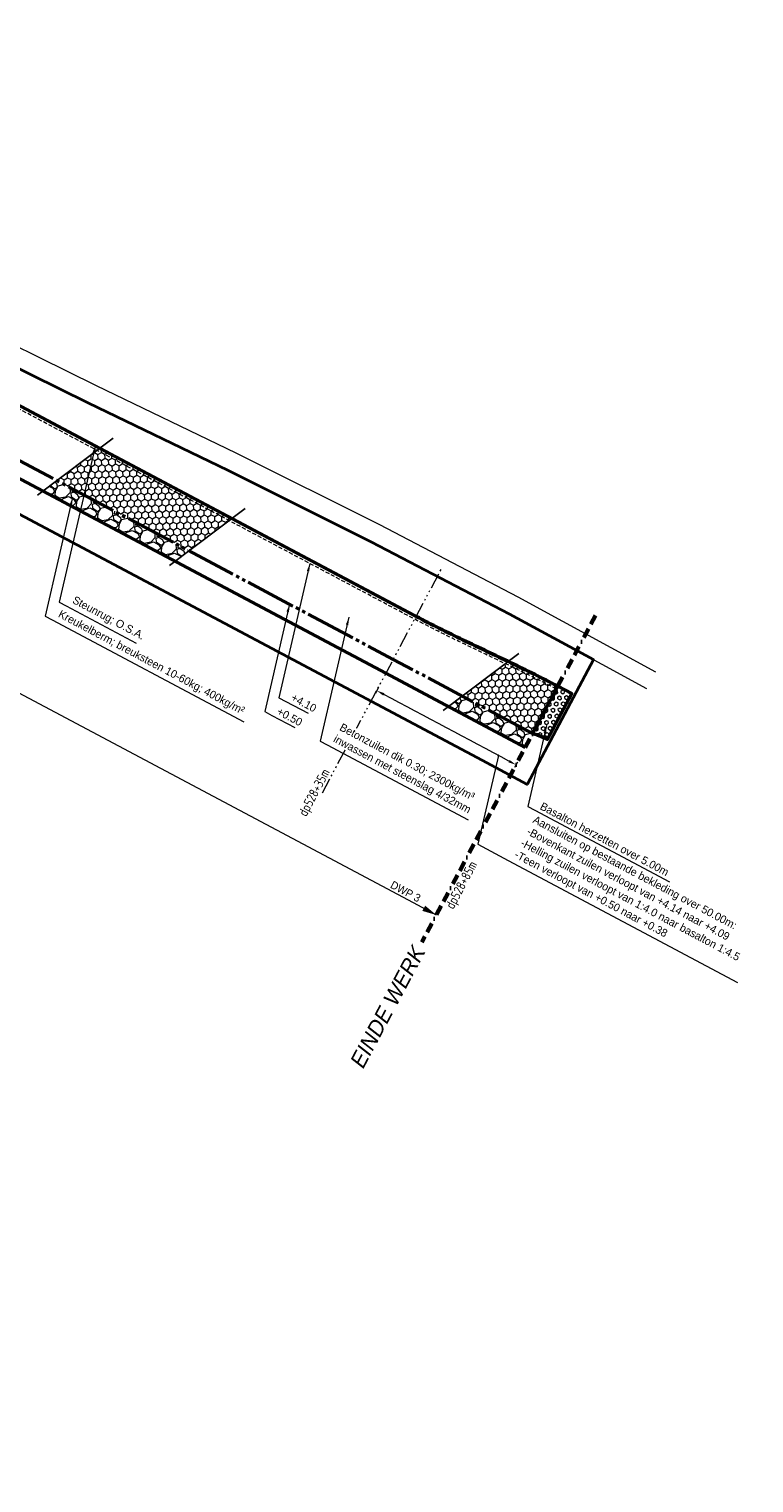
# Model space of a CAD drawing. Header units: metres. Extents: x -128301 to 77274, y 393138 to 412865.
# Tile 11 of 12: x 71364 to 71594, y 407080 to 407540. Entities that reach past the tile are written whole.
import ezdxf
from ezdxf.enums import TextEntityAlignment as Align

# ---------------------------------------------------------------- set-up
doc = ezdxf.new("R2010")
doc.units = ezdxf.units.M
for name, pattern in [('HIDDEN', [0.375, 0.25, -0.125]), ('JIS_09_08', [10.75, 8, -0.55, 0.55, -0.55, 0.55, -0.55]), ('KAVELGRENS', [21.875, 6.25, -3.125, 6.25, -3.125, 0, -3.125]), ('SECTIEGRENS', [10.5, 5, -1, 0.5, -1, 0.5, -1, 0.5, -1])]:
    doc.linetypes.add(name, pattern=pattern)
for name, color, linetype, lineweight in [('maatvoering-leadr', 7, 'Continuous', 30), ('maatvoering-lin', 7, 'Continuous', 30), ('sn-arcering_basalt', 1, 'Continuous', 18), ('sn-arcering_betonzuilen', 1, 'Continuous', 18), ('sn-arcering_kreukelberm', 253, 'Continuous', 0), ('TL-2.5mm Tekst', 7, 'Continuous', 25), ('TM-Beginwerk', 11, 'KAVELGRENS', 60), ('TM-Glooiing', 4, 'Continuous', 50), ('TM-Insteek', 211, 'HIDDEN', 13), ('TM-Invloedsgebied', 1, 'Continuous', 18), ('TM-invloedsgrens', 6, 'SECTIEGRENS', 20), ('TM-Kreukelberm', 43, 'Continuous', 50), ('TM-Maatlijnen', 1, 'Continuous', 13), ('TM-Teenconstructie', 20, 'JIS_09_08', 50), ('TM-Werkgrens', 62, 'PBZ-WERKGRENS', 35)]:
    doc.layers.add(name, color=color, linetype=linetype, lineweight=lineweight)
doc.layers.add('sn-arcering_grijs', color=8, linetype='Continuous')
doc.layers.add('sn-arcrand', color=7, linetype='Continuous', plot=False)
doc.layers.add('TM-Hulplijn-plaatsdwp in situatie', color=213, linetype='Continuous', lineweight=9, plot=False)
doc.styles.add('GM25mm', font='StagCAD.ttf', dxfattribs={"width": 0.96, "height": 2.5})
doc.styles.add('ISO', font='isocp.shx', dxfattribs={"height": 2.5})
doc.styles.add('StagCAD', font='StagCAD.ttf')
doc.linetypes.add('PBZ-WERKGRENS', pattern='A,5.5,-1.05,["O",StagCAD,S=2,R=0,X=0,Y=-1],-3.45', length=10)
doc.dimstyles.new('GM-maatvoering', dxfattribs={"dimtxt": 2.5, "dimasz": 2.5, "dimexe": 1, "dimexo": 0, "dimgap": 1, "dimtad": 1, "dimrnd": 0.001, "dimzin": 1, "dimdsep": 46, "dimtxsty": 'StagCAD', "dimcen": 0.09, "dimclrd": 1, "dimclre": 1, "dimclrt": 7, "dimazin": 0, "dimtfac": 1, "dimtix": 1, "dimtmove": 0, "dimatfit": 3, "dimfxl": 1, "dimfxlon": 1, "dimtvp": 0.83, "dimtolj": 1, "dimtzin": 0, "dimlwd": 15, "dimlwe": 15, "dimarcsym": 0})
pattern_1 = [(200.01279, (71079.81604, 407416.5988), (-86.02084504, -31.93355944), [1.02516, -101.49145]), (156.96974, (71078.85278, 407416.24797), (84.31410137, -36.20041864), [1.75921, -174.16215]), (104.51045, (71077.2338, 407416.9362), (27.92950023, -109.7824003), [1.24044, -122.80417]), (239.27369, (71073.7155, 407416.64936), (78.27552684, 130.98383984), [1.60201, -158.59931]), (264.83365, (71072.89696, 407415.27225), (9.2881764, 98.62359443), [1.5709, -155.51942]), (329.27369, (71072.7555, 407413.70772), (-130.98383984, 78.27552684), [1.60201, -158.59931]), (9.69424, (71074.13263, 407412.8892), (-123.23852163, -20.77475357), [2.11858, -209.73935]), (44.25533, (71076.22095, 407413.24594), (125.7986374, 122.9757213), [2.00016, -198.01577]), (93.42957, (71077.65354, 407414.64177), (-7.31863226, 116.08377502), [1.60744, -159.13664]), (147.23636, (71077.5574, 407416.2463), (70.4312939, -46.0791671), [1.83514, -89.92181]), (194.39744, (71076.0142, 407417.23946), (-120.08783428, -31.08018754), [2.37323, -234.95032]), (110.81407, (71080.3405, 407413.0405), (-25.6321847, 65.4099771), [0.81001, -80.1917]), (143.46923, (71080.05267, 407413.79764), (80.31004194, -59.9619743), [1.54105, -152.56392]), (197, (71078.8144, 407414.715), (-3.577373, -6.72806), [1.07763, -9.69868]), (175.1986, (71078.7727, 407415.7727), (40.79505, -4.4307452), [0.58032, -57.45187]), (263.8014, (71078.1944, 407415.8213), (4.0040593, 23.7615553), [0.8207, -40.21426]), (2.96376, (71078.1058, 407415.0054), (27.3389286, 2.7240014), [1.33296, -43.0989]), (133.56505, (71079.437, 407415.0743), (9.878748, -13.882807), [0.96386, -23.1327]), (348.38954, (71074.29214, 407417.8962), (78.0127265, -15.5895511), [1.35026, -133.67648]), (42.34618, (71075.6148, 407417.62444), (-66.263349, -59.699174), [1.1328, -112.14665]), (265.1986, (71080.1524, 407416.4199), (4.4307452, 40.79505), [1.16064, -56.87155]), (315.61046, (71080.0553, 407415.26337), (-56.54848665, 55.95791505), [1.35026, -133.67648]), (311.44395, (71072.0742, 407413.7248), (-26.4855567, 31.3429879), [1.30211, -63.8032]), (266.77514, (71072.936, 407412.74873), (5.71080306, 91.8955338), [1.09102, -108.01078]), (38.8014, (71076.6424, 407409.6561), (31.3429879, 26.4855567), [1.16064, -56.87155]), (349.35402, (71077.54687, 407410.3834), (-101.7742818, 19.59361037), [1.27735, -126.45713]), (41.44395, (71073.3456, 407411.409), (-31.3429879, -26.4855567), [0.65105, -64.45426]), (73.30993, (71076.2387, 407409.8708), (7.5814326, 30.489616), [0.38854, -38.46598]), (137.96376, (71076.3503, 407410.243), (16.606809, -17.4601806), [1.5709, -29.84716]), (158.00901, (71075.1835, 407411.2948), (70.8579799, -29.04567242), [1.4558, -144.12409]), (275.69007, (71077.7838, 407414.3999), (0.426686, 17.033495), [1.09897, -26.37533]), (325.15723, (71077.8928, 407413.30633), (107.22228457, -74.27146755), [1.91867, -189.94803]), (32.9454, (71079.4675, 407412.21014), (-51.9538558, -32.7869314), [0.78452, -77.66818]), (62, (71080.126, 407412.637), (-3.15069, 10.30543), [0.4572, -7.1628]), (92.25644, (71075.1563, 407411.5682), (1.87062947, -61.40591784), [1.0586, -104.80182]), (20.01279, (71075.1146, 407412.626), (86.02084504, 31.93355944), [2.05033, -100.46629]), (332, (71077.041, 407413.328), (10.30543, 3.15069), [1.9812, -5.6388]), (297.30485, (71078.7904, 407412.39755), (42.23899346, -82.87015766), [1.20483, -119.27795]), (226.0546, (71079.3431, 407411.327), (-21.037554, -23.3348693), [1.10949, -54.36495]), (179.645975, (71078.57315, 407410.52813), (-163.60688558, 0.6894863), [1.806435, -178.83739]), (147.42608, (71076.76674, 407410.5393), (-83.88741524, 53.23391367), [1.91109, -189.19754])]

# ---------------------------------------------------------------- blocks, each defined once
blk = doc.blocks.new('ppuntje')
blk.add_lwpolyline([(0, 0, 0, 1.25, 0), (3, 0, 2, 2, 0)], format="xyseb")
blk = doc.blocks.new('*D26')
at = {"layer": 'Defpoints', "color": 0, "transparency": 16777216}
for p in [(71486.69, 407354.29), (71480.48, 407342.59), (71531.54, 407332.15), (71503.6, 407315.16), (71519.06, 407308.78)]:
    blk.add_point(p, dxfattribs=at)
at = {"layer": 'maatvoering-lin', "color": 1, "lineweight": 15, "transparency": 16777216}
for p, q in [((71474.69, 407331.68), (71473.75, 407329.91)), ((71518.76, 407308.21), (71517.82, 407306.45))]:
    blk.add_line(p, q, dxfattribs=at)
blk.add_arc((61983.94, 389452.24), 20241.24, 61.905545, 62.032722, dxfattribs=at)
at = {"layer": 'maatvoering-lin', "color": 1, "transparency": 16777216}
for points in [[(71476.23, 407329.25), (71476.62, 407329.99), (71474.22, 407330.79)], [(71516.28, 407308.88), (71515.89, 407308.14), (71518.29, 407307.33)]]:
    blk.add_solid(points, dxfattribs=at)
blk = doc.blocks.new('*U24')
at = {"layer": 'TM-invloedsgrens', "flags": 128}
blk.add_lwpolyline([(-20, 0), (0, 0), (60, 0)], dxfattribs=at)
at = {"layer": 'TM-invloedsgrens', "color": 3, "lineweight": 35, "style": 'ISO', "width": 0.9}
blk.add_attdef('METRSCH-ZL', text='', height=3, dxfattribs=at).set_placement((-13, 0), align=Align.BOTTOM_RIGHT)
blk = doc.blocks.new('*U25')
at = {"layer": 'TM-Beginwerk', "ltscale": 0.5}
blk.add_lwpolyline([(3, 0), (120, 0)], dxfattribs=at)
at = {"layer": 'TM-Beginwerk', "style": 'StagCAD', "oblique": 10}
blk.add_text('EINDE WERK', height=5, rotation=180, dxfattribs=at).set_placement((122.3, 0), align=Align.MIDDLE_RIGHT)
at = {"layer": 'TM-invloedsgrens', "color": 3, "lineweight": 35, "style": 'ISO', "width": 0.9}
blk.add_attdef('METRWG-LZ', text='', height=3, rotation=180, dxfattribs=at).set_placement((90, 1), align=Align.TOP_RIGHT)

msp = doc.modelspace()

# ---------------------------------------------------------------- hatches: boundary and pattern name
at = {"layer": 'sn-arcering_basalt'}
h = msp.add_hatch(dxfattribs=at)
h.set_pattern_fill('HEX', color=256, scale=0.2, style=0)
h.set_pattern_definition([(331.9964, (71524.2131, 407318.4135), (0.51641, 0.97108), [0.635, -1.27]), (91.9964, (71524.2131, 407318.4135), (-1.099185, -0.038316), [0.635, -1.27]), (31.9964, (71524.7737, 407318.1153), (-0.582775, 0.932764), [0.635, -1.27])])
h.paths.add_polyline_path([(71523.577, 407317.21), (71531.551, 407332.212), (71535.978, 407329.889), (71528.266, 407315.413), (71525.033, 407316.81)])
at = {"layer": 'sn-arcering_betonzuilen'}
h = msp.add_hatch(dxfattribs=at)
h.set_pattern_fill('HONEY', color=256, scale=0.4, style=0)
h.set_pattern_definition([(332.0398, (71374.0415, 407398.1274), (2.19831, 0.078296), [1.27, -2.54]), (92.0398, (71374.0415, 407398.1274), (-1.166961, 1.864645), [1.27, -2.54]), (32.0398, (71374.0415, 407398.1274), (1.03135, 1.94294), [-2.54, 1.27])])
h.paths.add_polyline_path([(71428.258, 407385.312), (71386.45, 407407.504), (71372.898, 407397.263), (71414.705, 407375.07)])
h = msp.add_hatch(dxfattribs=at)
h.set_pattern_fill('HONEY', color=256, scale=0.4, style=0)
h.set_pattern_definition([(331.9964, (71515.9803, 407340.2187), (2.19837, 0.07663), [1.27, -2.54]), (91.9964, (71515.9803, 407340.2187), (-1.16555, 1.86553), [1.27, -2.54]), (31.9964, (71515.9803, 407340.2187), (1.03282, 1.94216), [-2.54, 1.27])])
edge = h.paths.add_edge_path()
edge.add_arc((71371.531, 407032.097), 340.056, 61.93008, 64.7418)
edge.add_line((71516.633, 407339.642), (71515.764, 407340.056))
edge.add_line((71515.764, 407340.056), (71501.258, 407329.093))
edge.add_line((71501.258, 407329.093), (71523.577, 407317.21))
edge.add_line((71523.577, 407317.21), (71531.544, 407332.154))
at = {"layer": 'sn-arcering_kreukelberm'}
h = msp.add_hatch(dxfattribs=at)
h.set_pattern_fill('GRAVEL', color=256, scale=0.3, style=0)
h.set_pattern_definition(pattern_1)
h.paths.add_polyline_path([(71414.705, 407375.07), (71372.898, 407397.263), (71368.497, 407393.938), (71410.305, 407371.745)])
h = msp.add_hatch(dxfattribs=at)
h.set_pattern_fill('GRAVEL', color=256, scale=0.3, style=0)
h.set_pattern_definition(pattern_1)
h.paths.add_polyline_path([(71501.258, 407329.093), (71496.86, 407325.77), (71521.206, 407312.808), (71523.577, 407317.21)])

# ---------------------------------------------------------------- linework, layer by layer
at = {"layer": 'sn-arcering_grijs', "const_width": 0.5}
msp.add_lwpolyline([(71291.454, 407458.213), (71486.808, 407354.515, 0.0097924), (71501.693, 407347.043, 0.0003984), (71516.74, 407339.868, -0.0089947), (71531.667, 407332.434, -0.0089947)], format="xyb", dxfattribs=at)
at = {"layer": 'sn-arcrand'}
for points in [[(71366.757, 407392.623), (71390.692, 407410.71)], [(71408.536, 407370.409), (71432.471, 407388.496)], [(71495.213, 407324.525), (71519.147, 407342.612)]]:
    msp.add_lwpolyline(points, dxfattribs=at)
at = {"layer": 'TM-Glooiing'}
msp.add_lwpolyline([(71291.337, 407457.992), (71486.691, 407354.294, 0.0097926), (71501.585, 407346.817, 0.0003984), (71516.633, 407339.642, -0.0089947), (71531.551, 407332.212)], format="xyb", dxfattribs=at)
msp.add_lwpolyline([(71531.551, 407332.212), (71535.978, 407329.889), (71528.266, 407315.413), (71525.033, 407316.81), (71523.577, 407317.21)], close=True, dxfattribs=at)
at = {"layer": 'TM-Hulplijn-plaatsdwp in situatie'}
for points in [[(71562.632, 407336.698), (71518.961, 407360.389), (71475.182, 407383.277), (71429.648, 407405.97), (71385.391, 407427.321), (71340.052, 407449.659), (71314.744, 407462.743), (71305.905, 407466.773), (71291.299, 407471.534), (71276.23, 407479.533), (71263.926, 407487.843), (71254.939, 407494.198), (71249.006, 407497.27), (71220.086, 407508.539), (71203.161, 407517.737)], [(71559.771, 407331.424), (71516.14, 407355.093), (71472.454, 407377.933), (71427.006, 407400.583), (71382.762, 407421.927), (71337.348, 407444.303), (71312.121, 407457.345), (71303.724, 407461.174), (71288.945, 407465.991), (71273.136, 407474.382), (71260.514, 407482.907), (71251.813, 407489.06), (71246.53, 407491.795), (71217.554, 407503.086), (71200.296, 407512.465)]]:
    msp.add_lwpolyline(points, dxfattribs=at)
at = {"layer": 'TM-Insteek', "ltscale": 5, "flags": 128}
msp.add_lwpolyline([(71531.083, 407331.328, 0.0089909), (71516.203, 407338.739, -0.0003984), (71501.154, 407345.915, -0.0097947), (71486.223, 407353.411), (71290.868, 407457.109)], format="xyb", dxfattribs=at)
at = {"layer": 'TM-Invloedsgebied'}
msp.add_lwpolyline([(70606.319, 407323.248), (70749.034, 407222.329, 0.0148028), (70760.097, 407215.048, 0.0009661), (70768.23, 407210.055, -0.0124056), (70773.15, 407206.878), (70843.01, 407158.685, 0.0558872), (70901.731, 407127.237, 0.0627467), (70968.315, 407109.614, 0.0819116), (71040.993, 407111.589, 0.2274538), (71208.738, 407237.56), (71277.16, 407374.492), (71484.124, 407264.632), (71493.06, 407259.818)], format="xyb", dxfattribs=at)
at = {"layer": 'TM-Kreukelberm', "flags": 128}
msp.add_lwpolyline([(71521.206, 407312.808), (71477.095, 407336.292), (71281.775, 407439.972), (71272.783, 407444.745, 0.118139), (71270.133, 407445.353, 0.0621473), (71265.956, 407444.805, 0.0207785), (71261.027, 407443.342, 0.0261559), (71246.883, 407438.311, 0.0626548), (71241.628, 407435.125, 0.1050373), (71238.44, 407431.237), (71155.295, 407264.838, -0.226542), (71029.444, 407170.468, -0.0817588), (70976.383, 407169.069, -0.0629894), (70924.101, 407182.911, -0.0560147), (70877.054, 407208.091), (70807.095, 407256.353, 0.0126692), (70799.519, 407261.251, -0.0009661), (70791.585, 407266.122, -0.0146407), (70783.574, 407271.39), (70640.696, 407372.424, 0.0241296), (70634.171, 407376.507, 0.0007221), (70627.009, 407380.509, -0.0227854), (70619.627, 407385.071), (70475.851, 407484.872, 0.001133)], format="xyb", dxfattribs=at)
at = {"layer": 'TM-Teenconstructie', "ltscale": 2, "flags": 128}
msp.add_lwpolyline([(71523.577, 407317.21), (71479.443, 407340.707), (71284.119, 407444.388)], dxfattribs=at)
at = {"layer": 'TM-Werkgrens', "flags": 128}
msp.add_lwpolyline([(71162.257, 407390.857), (71189.136, 407430.916), (71205.603, 407455.512), (71223.742, 407490.917), (71225.247, 407494.8), (71224.71, 407500.066), (71222.979, 407503.974), (71217.31, 407510.048), (71217.529, 407510.609), (71252.771, 407496.875), (71252.267, 407495.582), (71243.852, 407497.303), (71237.968, 407496.113), (71233.786, 407493.15), (71230.141, 407487.746), (71223.434, 407475.09, 0.1549574), (71222.243, 407468.539), (71224.733, 407449.14, -0.0308563), (71224.863, 407447.171), (71227.491, 407451.635), (71238.276, 407460.665), (71249.645, 407466.861), (71265.163, 407470.161), (71279.878, 407469.053), (71288.945, 407465.991), (71303.724, 407461.174), (71312.121, 407457.345), (71337.348, 407444.303), (71382.762, 407421.927), (71427.006, 407400.583), (71472.454, 407377.933), (71516.14, 407355.093), (71542.827, 407340.616), (71521.792, 407301.134), (71507.701, 407308.724), (71269.273, 407435.286, 0.0301995), (71268.444, 407435.119, 0.0219435), (71264.081, 407433.817, 0.0262777), (71250.855, 407429.133, 0.0601679), (71247.862, 407427.306, 0.0981375), (71247.341, 407426.678), (71164.2, 407260.287, -0.2267265), (71031.368, 407160.654, -0.0817916), (70975.038, 407159.16, -0.0629398), (70920.372, 407173.632, -0.0559891), (70871.38, 407199.857), (70801.436, 407248.109, 0.0126353), (70794.305, 407252.718, -0.0009661), (70786.337, 407257.609, -0.0146734), (70777.819, 407263.212), (70634.957, 407364.235, 0.0239895), (70629.281, 407367.784, 0.0007221), (70622.144, 407371.772, -0.0228784), (70613.956, 407376.835), (70470.149, 407476.658, 0.001133), (70462.893, 407481.667, 0.0003141), (70455.579, 407486.685, -0.0005047), (70448.227, 407491.734), (70304.075, 407590.993, -0.0058025), (70290.507, 407600.614, 0.000797), (70277.368, 407610.13, 0.0073842), (70264.415, 407619.191), (70119.333, 407717.058, -0.0094545), (70109.503, 407724.005, -0.0006019), (70100.256, 407730.823, 0.0082153), (70091.358, 407737.178), (69914.654, 407858.243), (69892.046, 407825.245), (69821.282, 407873.727, -0.1035835), (69791.514, 407904.816), (69782.724, 407918.922, -0.1873365), (69761.886, 408016.464, -0.003665), (69762.381, 408019.396), (69801.773, 408012.45, -0.0510093), (69810.816, 408044.325, -0.0574864), (69878.942, 408171.062), (69986.765, 408325.969, 0.0162489), (69990.464, 408331.744, -0.0006973), (69994.348, 408338.245, -0.0177781), (69998.851, 408345.186), (70039.22, 408402.158), (70048.401, 408404.989), (70044.827, 408416.578), (70030.394, 408462.62), (70037.911, 408464.913), (70052.276, 408418.473), (70059.591, 408395.348), (70060.963, 408384.974), (70060.221, 408375.153), (70057.15, 408365.127), (70052.79, 408357.697), (70046.177, 408348.288), (70029.723, 408325.097), (70019.981, 408310.112), (70011.473, 408293.427), (70005.572, 408277.296), (70001.635, 408267.689), (69993.517, 408252.307), (69978.975, 408230.661), (69967.754, 408214.831), (69938.801, 408173.476), (69909.99, 408131.875), (69884.923, 408089.804), (69863.007, 408045.362), (69854.218, 408024.876), (69851.102, 408014.575), (69849.557, 408001.343), (69851.075, 407986.063), (69853.748, 407977.665), (69859.861, 407964.34), (69867.019, 407955.573), (69885.415, 407942.012), (69904.614, 407929.44), (69946.753, 407900.575), (69991.178, 407869.925), (70033.254, 407841.125), (70073.065, 407813.511), (70114.251, 407785.485), (70131.1, 407773.592), (70170.261, 407746.414), (70208.121, 407720.722), (70247.489, 407693.283), (70288.264, 407665.229), (70327.308, 407638.245), (70376.081, 407604.565), (70415.939, 407577.232), (70456.537, 407549.108), (70496.793, 407521.158), (70536.244, 407494.221), (70576.224, 407466.686), (70615.991, 407438.805), (70640.71, 407422.189), (70680.973, 407394.664), (70720.325, 407367.491), (70759.705, 407339.951), (70800.978, 407311.7), (70842.752, 407282.487), (70882.687, 407254.819), (70912.77, 407234.704), (70912.824, 407234.755), (70920.975, 407229.263), (70923.516, 407227.656), (70936.68, 407221.181), (70939.889, 407219.867), (70948.979, 407216.938), (70961.662, 407214.253), (70977.057, 407212.017), (70983.254, 407211.56), (71006.489, 407212.832), (71028.171, 407217.78), (71048.638, 407226.263), (71067.745, 407238.417), (71084.674, 407252.826), (71096.237, 407268.246), (71097.042, 407269.69)], format="xyb", dxfattribs=at)

# ---------------------------------------------------------------- block references
at = {"layer": 'TM-Beginwerk', "rotation": 242.000000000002}
msp.add_blockref('*U25', (71544.841, 407357.203), dxfattribs=at).add_auto_attribs({'METRWG-LZ': 'dp528+85m'})
at = {"layer": 'TM-invloedsgrens', "rotation": 61.99639602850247}
msp.add_blockref('*U24', (71466.373, 407316.13), dxfattribs=at).add_auto_attribs({'METRSCH-ZL': 'dp528+35m'})
at = {"layer": 'TM-Maatlijnen', "xscale": 1.5, "yscale": 1.5, "zscale": 1.5, "rotation": 152}
msp.add_blockref('ppuntje', (71493.06, 407259.818), dxfattribs=at)

# ---------------------------------------------------------------- texts
at = {"layer": 'TL-2.5mm Tekst', "style": 'GM25mm', "width": 0.96}
msp.add_text('DWP 3', height=2.5, rotation=332, dxfattribs=at).set_placement((71486.88, 407263.104), align=Align.BOTTOM_RIGHT)

# ---------------------------------------------------------------- dimensions: what is measured, and where the dimension line sits
at = {"layer": 'maatvoering-lin'}
dim = msp.add_angular_dim_2l(base=(71503.605, 407315.164), line1=((71531.544, 407332.154), (71519.064, 407308.781)), line2=((71480.481, 407342.594), (71486.691, 407354.294)), text=' ', dimstyle='GM-maatvoering', dxfattribs=at)
dim.commit()
dim.dimension.update_dxf_attribs({"geometry": '*D26', "text_midpoint": (-128300.762, 393137.791)})

# ---------------------------------------------------------------- leaders
at = {"layer": 'maatvoering-leadr', "annotation_type": 0, "has_hookline": 1, "hookline_direction": 0, "horizontal_direction": (0.882948, -0.469472, 0)}
for points, text_width in [([(71385.111, 407408.498), (71373.634, 407358.786), (71375.841, 407357.612)], 24.125), ([(71453.011, 407371.04), (71443.208, 407328.578), (71445.416, 407327.405)], 7), ([(71446.568, 407358.157), (71438.721, 407324.169), (71440.929, 407322.995)], 7.25)]:
    msp.add_leader(points, dimstyle='GM-maatvoering', override={"dimscale": 0, "dimgap": 1, "dimtad": 1}, dxfattribs=dict(at, text_width=text_width))

# ---------------------------------------------------------------- next in the draw order: texts
at = {"layer": 'maatvoering-leadr', "color": 7, "char_height": 2.5, "attachment_point": 7, "rotation": 332, "style": 'StagCAD', "bg_fill": 3, "box_fill_scale": 1.2, "bg_fill_color": 256, "bg_fill_transparency": 0}
for s, insert in [('\\A1;Steunrug; O.S.A.', (71377.193, 407358.026)), ('\\A1;+0.50', (71442.281, 407323.409)), ('\\A1;Basalton herzetten over 5.00m', (71525.638, 407293.38))]:
    msp.add_mtext(s, dxfattribs=dict(at, insert=insert))

# ---------------------------------------------------------------- next in the draw order: texts
at = {"layer": 'maatvoering-leadr', "color": 7, "insert": (71446.768, 407327.818), "char_height": 2.5, "attachment_point": 7, "rotation": 332, "style": 'StagCAD', "bg_fill": 3, "box_fill_scale": 1.2, "bg_fill_color": 256, "bg_fill_transparency": 0}
msp.add_mtext('\\A1;+4.10', dxfattribs=at)

# ---------------------------------------------------------------- next in the draw order: leaders
at = {"layer": 'maatvoering-leadr', "annotation_type": 0, "has_hookline": 1, "hookline_direction": 0, "horizontal_direction": (0.882948, -0.469472, 0)}
for points, text_width in [([(71377.85, 407391.941), (71369.174, 407354.362), (71371.381, 407353.188)], 67.75), ([(71527.996, 407319.773), (71522.078, 407294.14), (71524.285, 407292.967)], 47.25)]:
    msp.add_leader(points, dimstyle='GM-maatvoering', override={"dimscale": 0, "dimgap": 1, "dimtad": 1}, dxfattribs=dict(at, text_width=text_width))

# ---------------------------------------------------------------- next in the draw order: texts
at = {"layer": 'maatvoering-leadr', "color": 7, "char_height": 2.5, "attachment_point": 7, "rotation": 332, "style": 'StagCAD', "bg_fill": 3, "box_fill_scale": 1.2, "bg_fill_color": 256, "bg_fill_transparency": 0}
for s, insert in [('\\A1;Kreukelberm; breuksteen 10-60kg; 400kg/m²', (71372.734, 407353.601)), ('Aansluiten op bestaande bekleding over 50.00m:\\P-Bovenkant zuilen verloopt van +4.14 naar +4.09\\P-Helling zuilen verloopt van 1:4.0 naar basalton 1:4.5\\P-Teen verloopt van +0.50 naar +0.38', (71517.187, 407277.487))]:
    msp.add_mtext(s, dxfattribs=dict(at, insert=insert))

# ---------------------------------------------------------------- next in the draw order: leaders
at = {"layer": 'maatvoering-leadr', "annotation_type": 0, "has_hookline": 1, "hookline_direction": 0, "text_width": 49.5, "horizontal_direction": (0.882948, -0.469472, 0)}
msp.add_leader([(71465.361, 407354.036), (71456.309, 407314.827), (71458.516, 407313.653)], dimstyle='GM-maatvoering', override={"dimscale": 0, "dimgap": 1, "dimtad": 1}, dxfattribs=at)

# ---------------------------------------------------------------- next in the draw order: leaders
at = {"layer": 'maatvoering-leadr', "annotation_type": 0, "has_hookline": 1, "hookline_direction": 0, "text_width": 81.25, "horizontal_direction": (0.882948, -0.469472, 0)}
msp.add_leader([(71512.709, 407310.305), (71506.218, 407282.187), (71515.835, 407277.073)], dimstyle='GM-maatvoering', override={"dimscale": 0, "dimgap": 1, "dimtad": 1, "dimldrblk": 'DotSmall'}, dxfattribs=at)

# ---------------------------------------------------------------- next in the draw order: texts
at = {"layer": 'maatvoering-leadr', "color": 7, "insert": (71459.868, 407314.067), "char_height": 2.5, "attachment_point": 7, "rotation": 332, "style": 'StagCAD', "bg_fill": 3, "box_fill_scale": 1.2, "bg_fill_color": 256, "bg_fill_transparency": 0}
msp.add_mtext('\\A1;Betonzuilen dik 0.30; 2300kg/m³\\Pinwassen met steenslag 4/32mm', dxfattribs=at)

doc.saveas('drawing.dxf')
